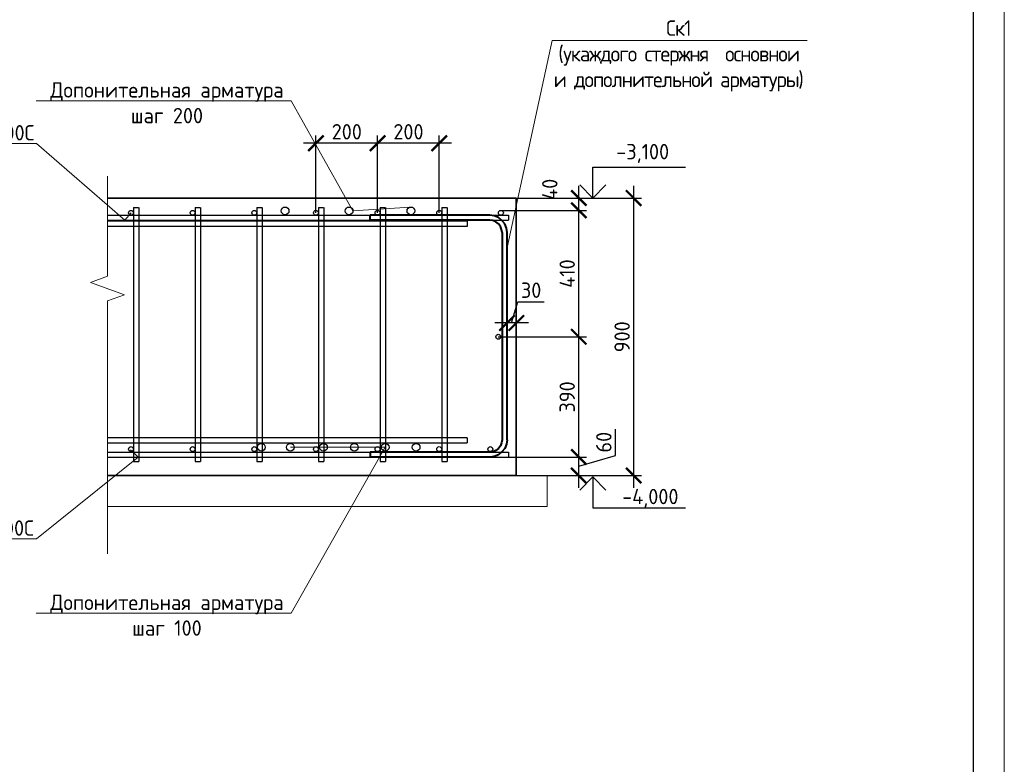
# Model space of a CAD drawing. Header units: millimetres. Extents: x -56135 to 1694203, y -446411 to -23139.
# Tile 149 of 256: x 791051 to 807022, y -182712 to -170640. Entities that reach past the tile are written whole.
import ezdxf
from ezdxf import colors
from ezdxf.entities.mleader import LeaderData, LeaderLine
from ezdxf.math import Vec2, Vec3

# ---------------------------------------------------------------- set-up
doc = ezdxf.new("R2010")
doc.units = ezdxf.units.MM
for name, color, linetype, lineweight in [('0 Фундамент', 5, 'Continuous', 30), ('A-ANNO-NOTE-2', 7, 'Continuous', 18), ('G-ANNO-DIMS', 7, 'Continuous', 9), ('G-ANNO-DIMS-1', 7, 'Continuous', 18), ('Арм_хомуты', 133, 'Continuous', 18), ('подоснова', 151, 'Continuous', 5), ('РАЗМЕРЫ', 1, 'Continuous', 9), ('ТОНКИЕ', 7, 'Continuous', 9)]:
    doc.layers.add(name, color=color, linetype=linetype, lineweight=lineweight)
doc.layers.add('ТОЛСТЫЕ_ОСНОВНЫЕ', color=6, linetype='Continuous')
doc.styles.add('GOST 2.304', font='CS_Gost2304.shx')
doc.styles.add('GOST-2.304_Type-B', font='GOST_Common.ttf')
doc.styles.add('ISOCPEUR', font='GOST_Common.ttf', dxfattribs={"height": 450})
doc.dimstyles.new('СПДС', dxfattribs={"dimscale": 100, "dimtxt": 2.5, "dimasz": 2.5, "dimexe": 1.25, "dimexo": 0, "dimtad": 1, "dimdec": 0, "dimtxsty": 'GOST-2.304_Type-B', "dimblk": 'ARCHTICK', "dimcen": 2.5, "dimdle": 2, "dimadec": 0, "dimazin": 2, "dimtfac": 0.75, "dimtdec": 0, "dimtmove": 1, "dimatfit": 3, "dimfxl": 1, "dimtolj": 1, "dimarcsym": 1})

# ---------------------------------------------------------------- blocks, each defined once
blk = doc.blocks.new('*U43')
at = {"layer": 'ТОЛСТЫЕ_ОСНОВНЫЕ', "color": 6}
blk.add_lwpolyline([(20, 5), (886, 5), (886, 415), (20, 415)], close=True, dxfattribs=at)
at = {"layer": 'ТОНКИЕ'}
blk.add_lwpolyline([(0, 0), (891, 0), (891, 420), (0, 420)], close=True, dxfattribs=at)
blk = doc.blocks.new('_None')
blk = doc.blocks.new('Высотные отметки - Вверх-711287-Разрез 3-3')
at = {"layer": '0 Фундамент'}
for p, q in [((13237, 8150), (14737, 8150)), ((13237, 7650), (13237, 8150))]:
    blk.add_line(p, q, dxfattribs=at)
at = {"layer": 'A-ANNO-NOTE-2'}
for q in [(13025, 7862), (13449, 7862)]:
    blk.add_line((13237, 7650), q, dxfattribs=at)
blk = doc.blocks.new('*U764')
at = {"color": 0, "linetype": 'ByBlock', "lineweight": -2}
for p, q in [((-392, 40), (-392, 427.5)), ((-376, 427.5), (-392, 427.5)), ((-376, 40), (-376, 427.5)), ((376, 40), (376, 427.5)), ((376, 427.5), (392, 427.5)), ((392, 40), (392, 427.5)), ((-390.1, 25.5), (-392, 40)), ((-374.6, 29.6), (-376, 40)), ((374.6, 29.6), (376, 40)), ((390.1, 25.5), (392, 40)), ((-384.5, 12), (-390.1, 25.5)), ((-375.6, 0.4), (-384.5, 12)), ((-364, -8.5), (-375.6, 0.4)), ((-370.6, 20), (-374.6, 29.6)), ((-364.3, 11.7), (-370.6, 20)), ((-356, 5.4), (-364.3, 11.7)), ((-346.4, 1.4), (-356, 5.4)), ((-336, 0), (-346.4, 1.4)), ((-336, 0), (336, 0)), ((336, 0), (346.4, 1.4)), ((346.4, 1.4), (356, 5.4)), ((356, 5.4), (364.3, 11.7)), ((364, -8.5), (375.6, 0.4)), ((364.3, 11.7), (370.6, 20)), ((370.6, 20), (374.6, 29.6)), ((375.6, 0.4), (384.5, 12)), ((384.5, 12), (390.1, 25.5)), ((-350.5, -14.1), (-364, -8.5)), ((-336, -16), (-350.5, -14.1)), ((336, -16), (-336, -16)), ((336, -16), (350.5, -14.1)), ((350.5, -14.1), (364, -8.5))]:
    blk.add_line(p, q, dxfattribs=at)
at = {"style": 'GOST 2.304', "oblique": 15, "flags": 9}
for tag, p in [('ПОЗИЦИЯ', (800.2, -185)), ('ДИАМЕТР', (800.5, -189.3)), ('КЛАСС', (800.8, -193.8)), ('ДЛИНА', (801.2, -198.5)), ('МАССА', (801.5, -203.9))]:
    blk.add_attdef(tag, p, '', height=2.5, dxfattribs=at)
blk = doc.blocks.new('_ArchTick')
at = {"color": 0, "linetype": 'ByBlock', "const_width": 0.15}
blk.add_lwpolyline([(-0.5, -0.5), (0.5, 0.5)], dxfattribs=at)
blk = doc.blocks.new('*D1109')
at = {"layer": 'DEFPOINTS', "color": 0, "transparency": 16777216}
for p in [(799107, -173531), (799107, -178031), (801010, -178031)]:
    blk.add_point(p, dxfattribs=at)
at = {"layer": 'РАЗМЕРЫ', "color": 0, "lineweight": -2, "transparency": 16777216}
for p, q in [((801010, -173331), (801010, -178231)), ((799107, -173531), (801135, -173531)), ((799107, -178031), (801135, -178031))]:
    blk.add_line(p, q, dxfattribs=at)
at = {"layer": 'РАЗМЕРЫ', "color": 0, "lineweight": -2, "transparency": 16777216, "xscale": 250, "yscale": 250, "zscale": 250}
for p, rotation in [((801010, -173531), 90), ((801010, -178031), 270)]:
    blk.add_blockref('_ArchTick', p, dxfattribs=dict(at, rotation=rotation))
at = {"layer": 'РАЗМЕРЫ', "color": 0, "transparency": 16777216, "insert": (800823, -175781), "char_height": 250, "attachment_point": 5, "rotation": 90, "style": 'GOST-2.304_Type-B'}
blk.add_mtext('\\A1;900', dxfattribs=at)
blk = doc.blocks.new('*D1110')
at = {"layer": 'DEFPOINTS', "color": 0, "transparency": 16777216}
for p in [(798540, -177731), (800120, -177731), (798540, -178031)]:
    blk.add_point(p, dxfattribs=at)
at = {"layer": 'РАЗМЕРЫ', "color": 0, "lineweight": -2, "transparency": 16777216}
for p, q in [((800714, -177703), (800714, -177278)), ((800120, -178231), (800120, -177531)), ((798540, -177731), (800245, -177731)), ((800120, -177881), (800714, -177703)), ((798540, -178031), (800245, -178031))]:
    blk.add_line(p, q, dxfattribs=at)
at = {"layer": 'РАЗМЕРЫ', "color": 0, "lineweight": -2, "transparency": 16777216, "xscale": 250, "yscale": 250, "zscale": 250}
for p, rotation in [((800120, -177731), 90), ((800120, -178031), 270)]:
    blk.add_blockref('_ArchTick', p, dxfattribs=dict(at, rotation=rotation))
at = {"layer": 'РАЗМЕРЫ', "color": 0, "transparency": 16777216, "insert": (800526, -177490), "char_height": 250, "attachment_point": 5, "rotation": 90, "style": 'GOST-2.304_Type-B'}
blk.add_mtext('\\A1;60', dxfattribs=at)
blk = doc.blocks.new('*D1108')
at = {"layer": 'DEFPOINTS', "color": 0, "transparency": 16777216}
for p in [(797522, -173531), (800120, -173531), (798856, -173731)]:
    blk.add_point(p, dxfattribs=at)
at = {"layer": 'РАЗМЕРЫ', "color": 0, "lineweight": -2, "transparency": 16777216}
for p, q in [((800120, -173931), (800120, -173331)), ((797522, -173531), (800245, -173531)), ((798856, -173731), (800245, -173731))]:
    blk.add_line(p, q, dxfattribs=at)
at = {"layer": 'РАЗМЕРЫ', "color": 0, "lineweight": -2, "transparency": 16777216, "xscale": 250, "yscale": 250, "zscale": 250}
for p, rotation in [((800120, -173531), 90), ((800120, -173731), 270)]:
    blk.add_blockref('_ArchTick', p, dxfattribs=dict(at, rotation=rotation))
at = {"layer": 'РАЗМЕРЫ', "color": 0, "transparency": 16777216, "insert": (799650, -173390), "char_height": 250, "attachment_point": 5, "rotation": 90, "style": 'GOST-2.304_Type-B'}
blk.add_mtext('\\A1;40', dxfattribs=at)
blk = doc.blocks.new('*D1111')
at = {"layer": 'DEFPOINTS', "color": 0, "transparency": 16777216}
for p in [(798956, -175557), (798956, -175616), (799107, -175616)]:
    blk.add_point(p, dxfattribs=at)
at = {"layer": 'РАЗМЕРЫ', "color": 0, "lineweight": -2, "transparency": 16777216}
for p, q in [((799031, -175557), (799134, -175213)), ((799134, -175213), (799559, -175213)), ((798956, -175616), (798956, -175432)), ((799107, -175616), (799107, -175432)), ((799307, -175557), (798756, -175557))]:
    blk.add_line(p, q, dxfattribs=at)
at = {"layer": 'РАЗМЕРЫ', "color": 0, "lineweight": -2, "transparency": 16777216, "xscale": 250, "yscale": 250, "zscale": 250, "rotation": 180}
blk.add_blockref('_ArchTick', (798956, -175557), dxfattribs=at)
at = {"layer": 'РАЗМЕРЫ', "color": 0, "lineweight": -2, "transparency": 16777216, "xscale": 250, "yscale": 250, "zscale": 250}
blk.add_blockref('_ArchTick', (799107, -175557), dxfattribs=at)
at = {"layer": 'РАЗМЕРЫ', "color": 0, "transparency": 16777216, "insert": (799347, -175026), "char_height": 250, "attachment_point": 5, "style": 'GOST-2.304_Type-B'}
blk.add_mtext('\\A1;30', dxfattribs=at)
blk = doc.blocks.new('*D1112')
at = {"layer": 'DEFPOINTS', "color": 0, "transparency": 16777216}
for p in [(796857, -172644), (796857, -173771), (797857, -173771)]:
    blk.add_point(p, dxfattribs=at)
at = {"layer": 'РАЗМЕРЫ', "color": 0, "lineweight": -2, "transparency": 16777216}
for p, q in [((798057, -172644), (796657, -172644)), ((796857, -173771), (796857, -172519)), ((797857, -173771), (797857, -172519))]:
    blk.add_line(p, q, dxfattribs=at)
at = {"layer": 'РАЗМЕРЫ', "color": 0, "lineweight": -2, "transparency": 16777216, "xscale": 250, "yscale": 250, "zscale": 250, "rotation": 180}
blk.add_blockref('_ArchTick', (796857, -172644), dxfattribs=at)
at = {"layer": 'РАЗМЕРЫ', "color": 0, "lineweight": -2, "transparency": 16777216, "xscale": 250, "yscale": 250, "zscale": 250}
blk.add_blockref('_ArchTick', (797857, -172644), dxfattribs=at)
at = {"layer": 'РАЗМЕРЫ', "color": 0, "transparency": 16777216, "insert": (797357, -172457), "char_height": 250, "attachment_point": 5, "style": 'GOST-2.304_Type-B'}
blk.add_mtext('\\A1;200', dxfattribs=at)
blk = doc.blocks.new('*D1113')
at = {"layer": 'DEFPOINTS', "color": 0, "transparency": 16777216}
for p in [(795857, -172644), (795857, -173771), (796857, -173771)]:
    blk.add_point(p, dxfattribs=at)
at = {"layer": 'РАЗМЕРЫ', "color": 0, "lineweight": -2, "transparency": 16777216}
for p, q in [((797057, -172644), (795657, -172644)), ((795857, -173771), (795857, -172519)), ((796857, -173771), (796857, -172519))]:
    blk.add_line(p, q, dxfattribs=at)
at = {"layer": 'РАЗМЕРЫ', "color": 0, "lineweight": -2, "transparency": 16777216, "xscale": 250, "yscale": 250, "zscale": 250, "rotation": 180}
blk.add_blockref('_ArchTick', (795857, -172644), dxfattribs=at)
at = {"layer": 'РАЗМЕРЫ', "color": 0, "lineweight": -2, "transparency": 16777216, "xscale": 250, "yscale": 250, "zscale": 250}
blk.add_blockref('_ArchTick', (796857, -172644), dxfattribs=at)
at = {"layer": 'РАЗМЕРЫ', "color": 0, "transparency": 16777216, "insert": (796357, -172457), "char_height": 250, "attachment_point": 5, "style": 'GOST-2.304_Type-B'}
blk.add_mtext('\\A1;200', dxfattribs=at)
blk = doc.blocks.new('*D1114')
at = {"layer": 'DEFPOINTS', "color": 0, "transparency": 16777216}
for p in [(798815, -175781), (800120, -175781), (798540, -177731)]:
    blk.add_point(p, dxfattribs=at)
at = {"layer": 'РАЗМЕРЫ', "color": 0, "lineweight": -2, "transparency": 16777216}
for p, q in [((800120, -177931), (800120, -175581)), ((798815, -175781), (800245, -175781)), ((798540, -177731), (800245, -177731))]:
    blk.add_line(p, q, dxfattribs=at)
at = {"layer": 'РАЗМЕРЫ', "color": 0, "lineweight": -2, "transparency": 16777216, "xscale": 250, "yscale": 250, "zscale": 250}
for p, rotation in [((800120, -175781), 90), ((800120, -177731), 270)]:
    blk.add_blockref('_ArchTick', p, dxfattribs=dict(at, rotation=rotation))
at = {"layer": 'РАЗМЕРЫ', "color": 0, "transparency": 16777216, "insert": (799932, -176756), "char_height": 250, "attachment_point": 5, "rotation": 90, "style": 'GOST-2.304_Type-B'}
blk.add_mtext('\\A1;390', dxfattribs=at)
blk = doc.blocks.new('*D1115')
at = {"layer": 'DEFPOINTS', "color": 0, "transparency": 16777216}
for p in [(799175, -173731), (800120, -173731), (798815, -175781)]:
    blk.add_point(p, dxfattribs=at)
at = {"layer": 'РАЗМЕРЫ', "color": 0, "lineweight": -2, "transparency": 16777216}
for p, q in [((800120, -175981), (800120, -173531)), ((799175, -173731), (800245, -173731)), ((798815, -175781), (800245, -175781))]:
    blk.add_line(p, q, dxfattribs=at)
at = {"layer": 'РАЗМЕРЫ', "color": 0, "lineweight": -2, "transparency": 16777216, "xscale": 250, "yscale": 250, "zscale": 250}
for p, rotation in [((800120, -173731), 90), ((800120, -175781), 270)]:
    blk.add_blockref('_ArchTick', p, dxfattribs=dict(at, rotation=rotation))
at = {"layer": 'РАЗМЕРЫ', "color": 0, "transparency": 16777216, "insert": (799932, -174756), "char_height": 250, "attachment_point": 5, "rotation": 90, "style": 'GOST-2.304_Type-B'}
blk.add_mtext('\\A1;410', dxfattribs=at)

msp = doc.modelspace()

# ---------------------------------------------------------------- linework, layer by layer
at = {"lineweight": 35}
for p, q in [((792476.6, -173530.9), (799106.6, -173530.9)), ((799106.6, -173530.9), (799106.6, -178030.9)), ((799106.6, -178030.9), (792476.6, -178030.9))]:
    msp.add_line(p, q, dxfattribs=at)
at = {"layer": 'РАЗМЕРЫ', "color": 3, "linetype": 'Continuous', "lineweight": 30}
for p, q in [((792896.6, -173682.9), (792896.6, -177803.2)), ((792896.6, -173682.9), (792979.1, -173682.9)), ((792983.2, -173682.9), (792983.2, -177803.2)), ((793896.6, -173682.9), (793896.6, -177803.2)), ((793896.6, -173682.9), (793979.1, -173682.9)), ((793983.2, -173682.9), (793983.2, -177803.2)), ((794896.6, -173682.9), (794896.6, -177803.2)), ((794896.6, -173682.9), (794979.1, -173682.9)), ((794983.2, -173682.9), (794983.2, -177803.2)), ((795896.6, -173682.9), (795896.6, -177803.2)), ((795896.6, -173682.9), (795979.1, -173682.9)), ((795983.2, -173682.9), (795983.2, -177803.2)), ((796896.6, -173682.9), (796896.6, -177803.2)), ((796896.6, -173682.9), (796979.1, -173682.9)), ((796983.2, -173682.9), (796983.2, -177803.2)), ((797896.6, -173682.9), (797896.6, -177803.2)), ((797896.6, -173682.9), (797979.1, -173682.9)), ((797983.2, -173682.9), (797983.2, -177803.2)), ((798306.9, -173908.1), (792476.6, -173908.1)), ((798306.9, -173908.1), (798306.9, -173990.7)), ((798306.9, -173994.7), (792476.6, -173994.7)), ((798306.9, -177419.5), (792476.6, -177419.5)), ((798306.9, -177419.5), (798306.9, -177502.1)), ((798306.9, -177506.1), (792476.6, -177506.1)), ((792896.6, -177803.2), (792983.2, -177803.2)), ((793896.6, -177803.2), (793983.2, -177803.2)), ((794896.6, -177803.2), (794983.2, -177803.2)), ((795896.6, -177803.2), (795983.2, -177803.2)), ((796896.6, -177803.2), (796983.2, -177803.2)), ((797896.6, -177803.2), (797983.2, -177803.2))]:
    msp.add_line(p, q, dxfattribs=at)
at = {"layer": 'РАЗМЕРЫ'}
msp.add_line((797896.6, -173951.8), (797896.6, -173682.9), dxfattribs=at)
at = {"layer": 'РАЗМЕРЫ', "color": 2, "linetype": 'Continuous', "lineweight": 30}
for p, q in [((792476.6, -173810.9), (798981.6, -173810.9)), ((792476.6, -173890.9), (798981.6, -173890.9)), ((798981.6, -173810.9), (798981.6, -173890.9)), ((792476.6, -177650.9), (798981.6, -177650.9)), ((792476.6, -177730.9), (798981.6, -177730.9)), ((798981.6, -177650.9), (798981.6, -177730.9))]:
    msp.add_line(p, q, dxfattribs=at)
at = {"layer": 'РАЗМЕРЫ', "color": 7, "linetype": 'Continuous', "lineweight": 15}
for p, q in [((799106.6, -178030.9), (799606.6, -178030.9)), ((799606.6, -178030.9), (799606.6, -178530.9)), ((799606.6, -178530.9), (792476.6, -178530.9))]:
    msp.add_line(p, q, dxfattribs=at)
msp.add_lwpolyline([(792476.6, -173178.1), (792476.6, -174798.1), (792201.8, -174898.1), (792751.3, -175098.1), (792476.6, -175198.1), (792476.6, -179298.2)], dxfattribs=at)
at = {"layer": 'РАЗМЕРЫ', "color": 2, "linetype": 'Continuous', "lineweight": 30}
for centre, radius in [((792856.6, -173770.9), 40), ((793856.6, -173770.9), 40), ((794856.6, -173770.9), 40), ((795356.6, -173739.2), 62.5), ((795856.6, -173770.9), 40), ((796395, -173739.2), 62.5), ((796856.6, -173770.9), 40), ((797396.5, -173739.2), 62.5), ((797856.6, -173770.9), 40), ((798856.6, -173770.9), 40), ((798814.8, -175780.9), 40), ((792856.6, -177601.7), 40), ((793856.6, -177601.7), 40), ((794856.6, -177601.7), 40), ((794970.1, -177571.5), 62.5), ((795441.6, -177571.5), 62.5), ((795856.6, -177601.7), 40), ((795978.3, -177571.5), 62.5), ((796480, -177571.5), 62.5), ((796856.6, -177601.7), 40), ((796979.7, -177571.5), 62.5), ((797481.5, -177571.5), 62.5), ((797856.6, -177601.7), 40), ((798685.5, -177601.7), 40)]:
    msp.add_circle(centre, radius, dxfattribs=at)

# ---------------------------------------------------------------- block references
at = {"xscale": 100, "yscale": 100, "zscale": 100}
msp.add_blockref('*U43', (717922.4, -194784.8), dxfattribs=at)
at = {"layer": 'G-ANNO-DIMS'}
msp.add_blockref('Высотные отметки - Вверх-711287-Разрез 3-3', (787112.2, -181180.9), dxfattribs=at)
at = {"layer": 'G-ANNO-DIMS', "xscale": -1, "rotation": 180}
msp.add_blockref('Высотные отметки - Вверх-711287-Разрез 3-3', (787112.2, -170403.9), dxfattribs=at)
at = {"layer": 'Арм_хомуты', "lineweight": 40, "xscale": -5, "yscale": 5, "zscale": 5, "rotation": 90}
msp.add_blockref('*U764', (798875.8, -175770.9), dxfattribs=at)

# ---------------------------------------------------------------- texts
at = {"layer": 'G-ANNO-DIMS-1', "char_height": 250, "width": 1150.283, "line_spacing_factor": 1.149209, "style": 'ISOCPEUR'}
for s, insert, attachment_point in [('-3,100', (800728.2, -172654.3), 1), ('-4,000', (800824.3, -178553.9), 7)]:
    msp.add_mtext(s, dxfattribs=dict(at, insert=insert, attachment_point=attachment_point))

# ---------------------------------------------------------------- dimensions: what is measured, and where the dimension line sits
at = {"layer": 'РАЗМЕРЫ'}
for base, p1, p2, picture, middle in [((795856.6, -172644.5), (796856.6, -173770.9), (795856.6, -173770.9), '*D1113', (796356.6, -172457)), ((796856.6, -172644.5), (797856.6, -173770.9), (796856.6, -173770.9), '*D1112', (797356.6, -172457)), ((798955.8, -175557.1), (799106.6, -175616.1), (798955.8, -175616.1), '*D1111', (799196.8, -175025.9))]:
    dim = msp.add_linear_dim(base=base, p1=p1, p2=p2, dimstyle='СПДС', override={"dimlfac": 0.2}, dxfattribs=at)
    dim.commit()
    dim.dimension.update_dxf_attribs({"geometry": picture, "text_midpoint": middle})
dim = msp.add_linear_dim(base=(800119.8, -173530.9), p1=(798856.4, -173730.9), p2=(797521.7, -173530.9), angle=90, dimstyle='СПДС', override={"dimlfac": 0.2}, dxfattribs=at)
dim.commit()
dim.dimension.update_dxf_attribs({"geometry": '*D1108', "text_midpoint": (799837.5, -173390.3), "dimtype": 160})
for base, p1, p2, picture, middle in [((801010.2, -178030.9), (799106.6, -173530.9), (799106.6, -178030.9), '*D1109', (800822.7, -175780.9)), ((800119.8, -177730.9), (798539.9, -178030.9), (798539.9, -177730.9), '*D1110', (800526.1, -177640.3))]:
    dim = msp.add_linear_dim(base=base, p1=p1, p2=p2, angle=90, dimstyle='СПДС', override={"dimlfac": 0.2}, dxfattribs=at)
    dim.commit()
    dim.dimension.update_dxf_attribs({"geometry": picture, "text_midpoint": middle})
at = {"layer": 'РАЗМЕРЫ', "color": 1}
for base, p1, p2, picture, middle in [((800119.8, -173730.9), (798814.8, -175780.9), (799175.4, -173730.9), '*D1115', (799932.3, -174755.9)), ((800119.8, -175780.9), (798539.9, -177730.9), (798814.8, -175780.9), '*D1114', (799932.3, -176755.9))]:
    dim = msp.add_linear_dim(base=base, p1=p1, p2=p2, angle=90, dimstyle='СПДС', override={"dimlfac": 0.2}, dxfattribs=at)
    dim.commit()
    dim.dimension.update_dxf_attribs({"geometry": picture, "text_midpoint": middle})

# ---------------------------------------------------------------- leaders
at = {"layer": 'подоснова', "color": 4, "ltscale": 0.3}
ml = msp.add_multileader_mtext('Standard', dxfattribs=at)
ml.set_content('{\\T0.9;Ск1 \\P(укаждого стержня  основнои и дополнительной арматуры)}', color=4, style='GOST-2.304_Type-B')
ml.set_leader_properties(color=256, linetype='ByLayer', lineweight=15)
ml.set_arrow_properties(name='NONE')
ml.build(insert=Vec2(0, 0))
ml.multileader.update_dxf_attribs({"text_left_attachment_type": 6, "text_right_attachment_type": 6, "dogleg_length": 0.1, "arrow_head_size": 18})
ctx = ml.context
ctx.base_point, ctx.char_height, ctx.arrow_head_size, ctx.landing_gap_size, ctx.plane_origin = Vec3(799685.8, -170975.7), 250, 18, 20, Vec3(802252.5, -173115.8)
ctx.left_attachment, ctx.right_attachment, ctx.text_align_type = 6, 6, 1
notes = []
notes.append((ctx, [(1, (1, 1, 0), (799685.7, -170975.7), (1, 0), 0.1, [(0, [(798955.8, -174331.6)], 0, [])])]))
ctx.mtext.insert, ctx.mtext.width, ctx.mtext.alignment, ctx.mtext.flow_direction = Vec3(801736.8, -170650.7), 4075.871, 2, 5
ml = msp.add_multileader_mtext('Standard', dxfattribs=at)
ml.set_content('{\\C2;Допонительная арматура шаг 200}', color=4, style='GOST-2.304_Type-B')
ml.set_leader_properties(color=256, linetype='ByLayer', lineweight=15)
ml.set_arrow_properties(name='NONE')
ml.build(insert=Vec2(0, 0))
ml.multileader.update_dxf_attribs({"text_left_attachment_type": 6, "text_right_attachment_type": 6, "dogleg_length": 0.1, "arrow_head_size": 18})
ctx = ml.context
ctx.base_point, ctx.char_height, ctx.arrow_head_size, ctx.landing_gap_size, ctx.plane_origin = Vec3(791426.6, -171953.3), 250, 18, 20, Vec3(799568.1, -171613.6)
ctx.left_attachment, ctx.right_attachment, ctx.text_align_type = 6, 6, 1
notes.append((ctx, [(0, (1, 1, 0), (795452.3, -171953.3), (-1, 0), 0.1, [(1, [(797382.3, -173678.3), (796457.5, -173739.2)], 0, [])])]))
ctx.mtext.insert, ctx.mtext.width, ctx.mtext.alignment, ctx.mtext.flow_direction = Vec3(793439.4, -171653.3), 4075.871, 2, 5
ml = msp.add_multileader_mtext('Standard', dxfattribs=at)
ml.set_content('{\\C2;осн. сетка %%C16 А500С \\Pшаг 200}', color=4, style='GOST-2.304_Type-B')
ml.set_leader_properties(color=256, linetype='ByLayer', lineweight=15)
ml.set_arrow_properties(name='NONE')
ml.build(insert=Vec2(0, 0))
ml.multileader.update_dxf_attribs({"text_left_attachment_type": 6, "text_right_attachment_type": 6, "dogleg_length": 0.1, "arrow_head_size": 18})
ctx = ml.context
ctx.base_point, ctx.char_height, ctx.arrow_head_size, ctx.landing_gap_size, ctx.plane_origin = Vec3(788128.8, -172647.5), 250, 18, 20, Vec3(795441.5, -171613.6)
ctx.left_attachment, ctx.right_attachment, ctx.text_align_type = 6, 6, 1
notes.append((ctx, [(0, (1, 1, 0), (791325.7, -172647.5), (-1, 0), 0.1, [(1, [(792856.6, -173770.9), (792758.8, -173890.9)], 0, [])])]))
ctx.mtext.insert, ctx.mtext.width, ctx.mtext.alignment, ctx.mtext.flow_direction = Vec3(789727.2, -172347.5), 4075.871, 2, 5
ml = msp.add_multileader_mtext('Standard', dxfattribs=at)
ml.set_content('{\\C2;Допонительная арматура шаг 100}', color=4, style='GOST-2.304_Type-B')
ml.set_leader_properties(color=256, linetype='ByLayer', lineweight=15)
ml.set_arrow_properties(name='NONE')
ml.build(insert=Vec2(0, 0))
ml.multileader.update_dxf_attribs({"text_left_attachment_type": 6, "text_right_attachment_type": 6, "dogleg_length": 0.1, "arrow_head_size": 18})
ctx = ml.context
ctx.base_point, ctx.char_height, ctx.arrow_head_size, ctx.landing_gap_size, ctx.plane_origin = Vec3(791426.6, -180261.3), 250, 18, 20, Vec3(799568.1, -179921.6)
ctx.left_attachment, ctx.right_attachment, ctx.text_align_type = 6, 6, 1
notes.append((ctx, [(0, (1, 1, 0), (795452.3, -180261.3), (-1, 0), 0.1, [(3, [(795978.3, -177571.5), (795441.6, -177571.5), (796480, -177571.5), (796979.7, -177571.5)], 0, [])])]))
ctx.mtext.insert, ctx.mtext.width, ctx.mtext.alignment, ctx.mtext.flow_direction = Vec3(793439.4, -179961.3), 4075.871, 2, 5
ml = msp.add_multileader_mtext('Standard', dxfattribs=at)
ml.set_content('{\\C2;осн. сетка %%C20 А500С \\Pшаг 200}', color=4, style='GOST-2.304_Type-B')
ml.set_leader_properties(color=256, linetype='ByLayer', lineweight=15)
ml.set_arrow_properties(name='NONE')
ml.build(insert=Vec2(0, 0))
ml.multileader.update_dxf_attribs({"text_left_attachment_type": 6, "text_right_attachment_type": 6, "dogleg_length": 0.1, "arrow_head_size": 18})
ctx = ml.context
ctx.base_point, ctx.char_height, ctx.arrow_head_size, ctx.landing_gap_size, ctx.plane_origin = Vec3(788078.8, -179057.1), 250, 18, 20, Vec3(795441.5, -178023.2)
ctx.left_attachment, ctx.right_attachment, ctx.text_align_type = 6, 6, 1
notes.append((ctx, [(0, (1, 1, 0), (791325.7, -179057.1), (-1, 0), 0.1, [(1, [(792847.2, -177614.1), (792972.2, -177730.9)], 0, [])])]))
ctx.mtext.insert, ctx.mtext.width, ctx.mtext.alignment, ctx.mtext.flow_direction = Vec3(789702.2, -178757.1), 4075.871, 2, 5
for ctx, leaders in notes:
    for number, flags, end, landing, length, lines in leaders:
        leader = LeaderData()
        leader.index, (leader.has_last_leader_line, leader.has_dogleg_vector, leader.attachment_direction) = number, flags
        leader.last_leader_point, leader.dogleg_vector, leader.dogleg_length = Vec3(end), Vec3(landing), length
        for number, points, colour, breaks in lines:
            line = LeaderLine()
            line.index, line.vertices, line.color, line.breaks = number, Vec3.list(points), colors.encode_raw_color(colour), breaks
            leader.lines.append(line)
        ctx.leaders.append(leader)

doc.saveas('drawing.dxf')
